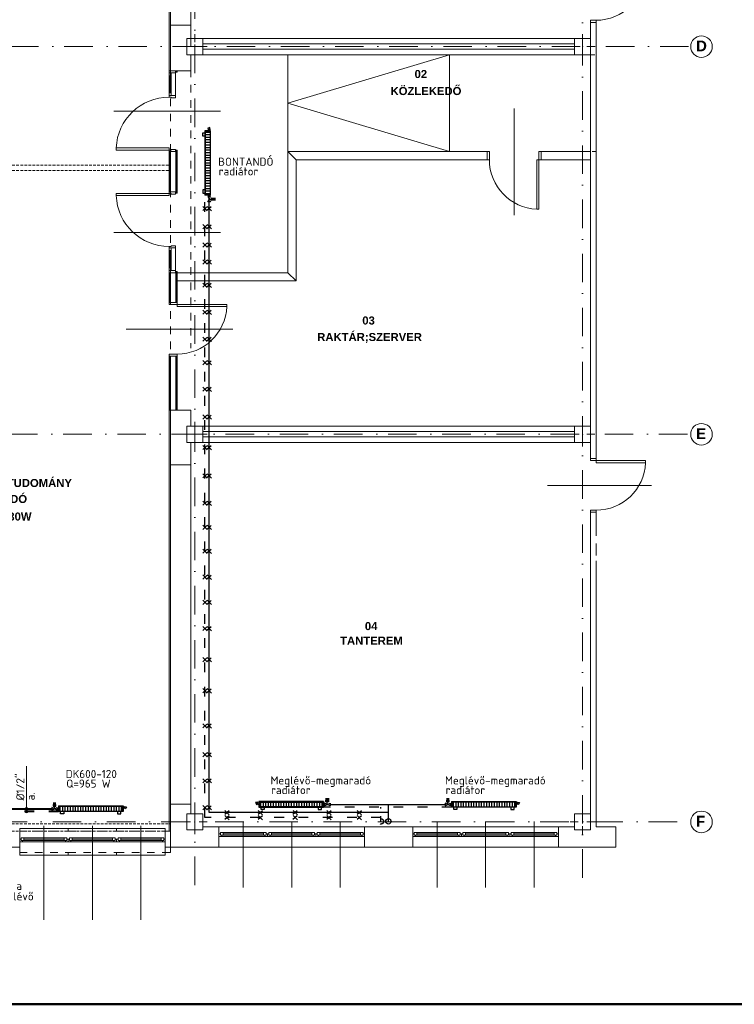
# Model space of a CAD drawing. Header units: millimetres. Extents: x 3987 to 44987, y -104035 to -70899.
# Tile 2 of 5: x 12553 to 25820, y -104035 to -85747. Entities that reach past the tile are written whole.
import ezdxf
from ezdxf.enums import TextEntityAlignment as Align

# ---------------------------------------------------------------- set-up
doc = ezdxf.new("R2010")
doc.units = ezdxf.units.MM
for name, pattern in [('ACAD_ISO03W100', [30, 12, -18]), ('Dashed', [282.222223, 141.111112, -141.111112]), ('Szaggatott', [282.222223, 141.111112, -141.111112]), ('Sűrű szaggatott', [75, 50, -25]), ('Tengelyvonal', [335.138881, 176.388884, -88.194442, 0, -70.555556]), ('XKITLINE01', [150, 75, -75])]:
    doc.linetypes.add(name, pattern=pattern)
for name, color, linetype, lineweight in [('alaprajz', 7, 'Continuous', 5), ('fűtés szöveg', 7, 'Continuous', 18), ('Fűtés-előremenő', 7, 'Continuous', 40), ('Fűtés-visszatérő', 7, 'ACAD_ISO03W100', 40), ('keret', 7, 'Continuous', 50)]:
    doc.layers.add(name, color=color, linetype=linetype, lineweight=lineweight)
doc.layers.add('radiátor', color=7, linetype='Continuous')
doc.styles.add('ELKÉSZÜLT_STÍLUS_2', font='arialbd.ttf')
doc.styles.add('ISO', font='isocpeur.ttf')

msp = doc.modelspace()

# ---------------------------------------------------------------- hatches: boundary and pattern name
at = {"layer": 'fűtés szöveg', "ltscale": 0.5}
h = msp.add_hatch(color=256, dxfattribs=at)
h.dxf.hatch_style = 1
h.paths.add_polyline_path([(12655, -100403, 1), (12703, -100403, 1)])
h = msp.add_hatch(color=256, dxfattribs=at)
h.dxf.hatch_style = 1
h.paths.add_polyline_path([(12655, -100456, 1), (12703, -100456, 1)])
at = {"layer": 'radiátor'}
for points in [[(16189, -89100), (16122, -89105), (16122, -89055), (16189, -89060)], [(18284, -100206), (18289, -100273), (18239, -100273), (18244, -100206)], [(20480, -100206), (20475, -100273), (20525, -100273), (20520, -100206)], [(13180, -100286), (13175, -100353), (13225, -100353), (13220, -100286)]]:
    msp.add_hatch(color=256, dxfattribs=at).paths.add_polyline_path(points)

# ---------------------------------------------------------------- linework, layer by layer
at = {"layer": 'alaprajz', "linetype": 'Tengelyvonal', "ltscale": 3}
for p, q in [((15803, -101820), (15803, -76900)), ((23003, -101683), (23003, -76900)), ((7347, -86247), (25010, -86247)), ((7327, -93447), (25010, -93447)), ((7133, -100647), (25010, -100647))]:
    msp.add_line(p, q, dxfattribs=at)
at = {"layer": 'alaprajz', "linetype": 'Continuous'}
for p, q in [((15328, -78877), (15328, -86697)), ((15353, -79547), (15353, -85847)), ((15733, -85847), (15733, -79547)), ((23153, -85797), (23153, -85757)), ((23153, -85757), (23253, -85757)), ((23253, -85757), (23253, -85797)), ((15353, -85847), (15353, -86697)), ((15733, -85847), (15353, -85847)), ((15733, -86097), (15733, -85847)), ((23253, -85797), (23153, -85797)), ((23153, -85797), (23153, -86097)), ((23253, -85797), (23153, -85797)), ((23253, -85797), (23153, -85797)), ((23253, -93897), (23253, -85797)), ((15953, -86097), (15653, -86097)), ((15653, -86097), (15653, -86397)), ((15953, -86097), (15653, -86097)), ((15653, -86097), (15653, -86397)), ((23153, -86097), (15713, -86097)), ((23153, -86097), (15733, -86097)), ((15803, -86167), (15803, -86017)), ((15803, -86167), (15803, -86017)), ((15953, -86397), (15953, -86097)), ((15953, -86397), (15953, -86097)), ((23153, -86097), (22853, -86097)), ((22853, -86097), (22853, -86397)), ((23003, -86167), (23003, -86017)), ((23153, -86397), (23153, -86097)), ((15723, -86247), (15573, -86247)), ((15723, -86247), (15573, -86247)), ((15883, -86247), (16033, -86247)), ((15883, -86247), (16033, -86247)), ((15953, -86197), (22853, -86197)), ((15953, -86197), (22853, -86197)), ((22853, -86297), (15953, -86297)), ((22853, -86297), (15953, -86297)), ((22923, -86247), (22773, -86247)), ((23083, -86247), (23233, -86247)), ((15653, -86397), (15953, -86397)), ((15653, -86397), (15953, -86397)), ((15733, -86697), (15733, -86397)), ((15803, -86327), (15803, -86477)), ((15803, -86327), (15803, -86477)), ((15953, -86397), (22853, -86397)), ((15953, -86397), (22853, -86397)), ((17533, -86397), (17533, -88197)), ((17533, -87297), (20533, -86397)), ((20533, -86397), (20533, -88197)), ((22853, -86397), (23153, -86397)), ((23003, -86327), (23003, -86477)), ((23153, -86397), (23153, -93297)), ((15328, -86697), (15341, -86697)), ((15328, -86737), (15328, -86697)), ((15328, -86697), (15443, -86697)), ((15328, -86697), (15341, -86697)), ((15328, -86787), (15328, -86737)), ((15328, -86737), (15368, -86737)), ((15443, -86737), (15328, -86737)), ((15328, -87107), (15328, -86787)), ((15328, -86787), (15368, -86787)), ((15368, -86787), (15328, -86787)), ((15341, -86697), (15353, -86697)), ((15341, -86697), (15353, -86697)), ((15348, -86787), (15348, -87107)), ((15353, -86697), (15443, -86697)), ((15353, -86697), (15733, -86697)), ((15353, -86697), (15443, -86697)), ((15368, -86737), (15368, -86787)), ((15368, -87157), (15368, -86737)), ((15368, -86737), (15443, -86737)), ((15368, -86787), (15368, -87107)), ((15443, -86697), (15443, -86709)), ((15453, -86697), (15443, -86697)), ((15443, -86697), (15443, -86737)), ((15443, -86709), (15443, -86722)), ((15466, -86709), (15443, -86709)), ((15478, -86722), (15443, -86722)), ((15443, -86737), (15443, -87157)), ((15443, -86737), (15443, -87197)), ((15466, -86697), (15466, -86709)), ((15478, -86697), (15478, -86722)), ((15368, -87107), (15328, -87107)), ((15328, -87157), (15328, -87107)), ((15328, -87107), (15368, -87107)), ((15368, -87157), (15328, -87157)), ((15328, -87185), (15328, -87157)), ((15328, -87157), (15443, -87157)), ((15368, -87185), (15328, -87185)), ((15368, -87107), (15368, -87157)), ((15443, -87157), (15368, -87157)), ((15368, -87197), (15368, -87185)), ((15443, -87197), (15368, -87197)), ((15373, -87132), (15373, -87132)), ((15443, -87157), (15443, -87197)), ((17533, -87297), (20533, -88197)), ((21733, -87397), (21733, -89376)), ((16278, -87447), (14299, -87447)), ((14344, -88169), (14344, -88129)), ((14344, -88129), (15328, -88129)), ((15328, -88129), (15328, -88169)), ((15328, -88169), (14344, -88169)), ((15328, -88197), (15328, -88169)), ((15328, -88169), (15368, -88169)), ((15328, -88197), (15341, -88197)), ((15328, -88197), (15328, -88947)), ((15443, -88197), (15328, -88197)), ((15328, -88197), (15341, -88197)), ((15341, -88947), (15341, -88197)), ((15341, -88197), (15353, -88197)), ((15341, -88197), (15353, -88197)), ((15353, -88947), (15353, -88197)), ((15353, -88197), (15443, -88197)), ((15353, -88197), (15443, -88197)), ((15368, -88169), (15368, -88157)), ((15368, -88157), (15443, -88157)), ((15443, -88157), (15443, -88197)), ((15478, -88172), (15443, -88172)), ((15443, -88184), (15443, -88172)), ((15466, -88184), (15443, -88184)), ((15443, -88197), (15443, -88184)), ((15453, -88197), (15443, -88197)), ((15453, -88947), (15453, -88197)), ((15466, -88197), (15466, -88184)), ((15466, -88947), (15466, -88197)), ((15478, -88197), (15478, -88172)), ((15478, -88947), (15478, -88197)), ((21233, -88197), (17533, -88197)), ((17533, -88197), (17533, -90447)), ((21233, -88347), (21233, -88197)), ((21233, -88197), (21273, -88197)), ((21233, -88347), (21233, -88197)), ((21233, -88347), (21233, -88197)), ((21273, -88197), (21273, -88347)), ((22193, -88347), (22193, -88197)), ((22193, -88197), (22233, -88197)), ((22233, -88347), (22233, -88197)), ((23153, -88197), (22233, -88197)), ((22233, -88197), (22233, -88347)), ((22233, -88347), (22233, -88197)), ((23153, -88347), (23153, -88197)), ((17683, -88347), (21233, -88347)), ((17683, -90597), (17683, -88347)), ((21273, -88347), (21233, -88347)), ((22153, -89267), (22153, -88347)), ((22153, -88347), (22193, -88347)), ((22233, -88347), (22193, -88347)), ((22193, -88347), (22193, -89267)), ((22233, -88347), (23153, -88347)), ((15328, -88975), (14344, -88975)), ((14344, -88975), (14344, -89015)), ((14344, -89015), (15328, -89015)), ((15328, -88947), (15341, -88947)), ((15328, -88947), (15328, -88975)), ((15443, -88947), (15328, -88947)), ((15328, -88947), (15341, -88947)), ((15328, -88975), (15368, -88975)), ((15328, -89015), (15328, -88975)), ((15341, -88947), (15353, -88947)), ((15341, -88947), (15353, -88947)), ((15353, -88947), (15443, -88947)), ((15353, -88947), (15443, -88947)), ((15368, -88975), (15368, -88987)), ((15368, -88987), (15443, -88987)), ((15443, -88947), (15443, -88959)), ((15453, -88947), (15443, -88947)), ((15443, -88987), (15443, -88947)), ((15443, -88959), (15443, -88972)), ((15466, -88959), (15443, -88959)), ((15478, -88972), (15443, -88972)), ((15466, -88947), (15466, -88959)), ((15478, -88947), (15478, -88972)), ((22193, -89267), (22153, -89267)), ((16278, -89697), (14299, -89697)), ((15368, -89959), (15328, -89959)), ((15328, -89959), (15328, -89987)), ((15443, -89947), (15368, -89947)), ((15368, -89947), (15368, -89959)), ((15443, -89987), (15443, -89947)), ((15443, -90407), (15443, -89947)), ((15368, -89987), (15328, -89987)), ((15328, -89987), (15328, -90037)), ((15328, -89987), (15443, -89987)), ((15368, -90037), (15328, -90037)), ((15328, -90037), (15328, -90357)), ((15328, -90037), (15368, -90037)), ((15348, -90357), (15348, -90037)), ((15368, -90037), (15368, -89987)), ((15443, -89987), (15368, -89987)), ((15368, -89987), (15368, -90407)), ((15368, -90357), (15368, -90037)), ((15443, -90407), (15443, -89987)), ((15328, -90357), (15368, -90357)), ((15368, -90357), (15328, -90357)), ((15328, -90357), (15328, -90407)), ((15328, -90407), (15368, -90407)), ((15443, -90407), (15328, -90407)), ((15328, -90407), (15328, -90447)), ((15328, -90447), (15341, -90447)), ((15328, -90447), (15328, -90997)), ((15328, -90447), (15443, -90447)), ((15328, -90447), (15341, -90447)), ((15341, -90997), (15341, -90447)), ((15341, -90447), (15353, -90447)), ((15341, -90447), (15353, -90447)), ((15353, -90997), (15353, -90447)), ((15353, -90447), (15443, -90447)), ((15353, -90447), (15443, -90447)), ((15368, -90407), (15368, -90357)), ((15368, -90407), (15443, -90407)), ((15443, -90447), (15443, -90407)), ((15478, -90422), (15443, -90422)), ((15443, -90434), (15443, -90422)), ((15466, -90434), (15443, -90434)), ((15443, -90447), (15443, -90434)), ((15453, -90447), (15443, -90447)), ((15453, -90997), (15453, -90447)), ((15466, -90447), (15466, -90434)), ((15466, -90997), (15466, -90447)), ((15478, -90447), (15478, -90422)), ((15478, -90997), (15478, -90447)), ((17533, -90447), (15478, -90447)), ((15478, -90447), (15478, -90597)), ((15478, -90597), (17683, -90597)), ((15341, -90997), (15328, -90997)), ((15328, -91037), (15328, -90997)), ((15328, -90997), (15478, -90997)), ((15341, -90997), (15328, -90997)), ((15478, -91037), (15328, -91037)), ((15353, -90997), (15341, -90997)), ((15353, -90997), (15341, -90997)), ((15453, -90997), (15353, -90997)), ((15453, -90997), (15353, -90997)), ((15466, -90997), (15453, -90997)), ((15466, -90997), (15453, -90997)), ((15478, -90997), (15466, -90997)), ((15478, -90997), (15466, -90997)), ((15478, -90997), (15478, -91037)), ((15478, -91037), (16398, -91037)), ((15478, -91077), (15478, -91037)), ((16398, -91037), (16398, -91077)), ((16398, -91077), (15478, -91077)), ((14528, -91497), (16507, -91497)), ((15328, -91997), (15328, -91957)), ((15328, -91957), (15478, -91957)), ((15478, -91957), (15478, -91997)), ((15341, -91997), (15328, -91997)), ((15328, -91997), (15328, -92997)), ((15478, -91997), (15328, -91997)), ((15341, -91997), (15328, -91997)), ((15341, -92997), (15341, -91997)), ((15353, -91997), (15341, -91997)), ((15353, -91997), (15341, -91997)), ((15353, -92997), (15353, -91997)), ((15453, -91997), (15353, -91997)), ((15453, -91997), (15353, -91997)), ((15453, -92997), (15453, -91997)), ((15466, -91997), (15453, -91997)), ((15466, -91997), (15453, -91997)), ((15466, -92997), (15466, -91997)), ((15478, -91997), (15466, -91997)), ((15478, -91997), (15466, -91997)), ((15478, -92997), (15478, -91997)), ((15328, -92997), (15478, -92997)), ((15328, -100817), (15328, -92997)), ((15353, -92997), (15353, -94017)), ((15733, -92997), (15353, -92997)), ((15661, -92991), (15661, -92991)), ((15715, -92993), (15715, -92993)), ((15733, -93297), (15733, -92997)), ((15803, -93367), (15803, -93217)), ((15803, -93367), (15803, -93217)), ((23003, -93367), (23003, -93217)), ((15723, -93447), (15573, -93447)), ((15723, -93447), (15573, -93447)), ((15953, -93297), (15653, -93297)), ((15653, -93297), (15653, -93597)), ((15953, -93297), (15653, -93297)), ((15653, -93297), (15653, -93597)), ((23153, -93297), (15733, -93297)), ((15883, -93447), (16033, -93447)), ((15883, -93447), (16033, -93447)), ((22853, -93297), (15953, -93297)), ((15953, -93597), (15953, -93297)), ((15953, -93597), (15953, -93297)), ((15953, -93397), (22853, -93397)), ((15953, -93397), (22853, -93397)), ((22923, -93447), (22773, -93447)), ((23153, -93297), (22853, -93297)), ((22853, -93297), (22853, -93597)), ((23083, -93447), (23233, -93447)), ((23153, -93597), (23153, -93297)), ((15653, -93597), (15953, -93597)), ((15653, -93597), (15953, -93597)), ((15733, -93597), (23153, -93597)), ((15733, -94017), (15733, -93597)), ((15803, -93527), (15803, -93677)), ((15803, -93527), (15803, -93677)), ((22853, -93497), (15953, -93497)), ((22853, -93497), (15953, -93497)), ((15953, -93597), (22853, -93597)), ((22853, -93597), (23153, -93597)), ((23003, -93527), (23003, -93677)), ((23153, -93597), (23153, -93897)), ((23253, -93897), (23153, -93897)), ((23153, -93937), (23153, -93897)), ((23153, -93897), (23253, -93897)), ((23253, -93897), (23153, -93897)), ((23253, -93937), (23153, -93937)), ((23253, -93897), (23253, -93937)), ((23253, -93937), (24173, -93937)), ((23253, -93977), (23253, -93937)), ((24173, -93977), (23253, -93977)), ((24173, -93937), (24173, -93977)), ((15353, -94017), (15353, -100317)), ((15733, -94017), (15353, -94017)), ((15733, -100317), (15733, -94017)), ((22353, -94397), (24282, -94397)), ((23153, -94897), (23153, -94857)), ((23153, -94857), (23253, -94857)), ((23253, -94897), (23153, -94897)), ((23153, -94897), (23153, -100497)), ((23253, -94897), (23153, -94897)), ((23253, -94897), (23153, -94897)), ((23253, -94857), (23253, -94897)), ((23253, -95335), (23253, -94897)), ((23253, -95697), (23253, -95476)), ((23253, -100737), (23253, -95797)), ((15353, -100317), (15353, -101117)), ((15733, -100317), (15353, -100317)), ((15733, -100497), (15733, -100317)), ((15953, -100497), (15653, -100497)), ((15653, -100497), (15653, -100797)), ((15953, -100497), (15653, -100497)), ((15653, -100497), (15653, -100797)), ((15803, -100567), (15803, -100417)), ((15803, -100567), (15803, -100417)), ((15953, -100797), (15953, -100497)), ((15953, -100797), (15953, -100497)), ((23153, -100497), (22853, -100497)), ((22853, -100497), (22853, -100797)), ((23003, -100567), (23003, -100417)), ((23153, -100797), (23153, -100497)), ((13003, -102467), (13003, -100717)), ((13903, -102467), (13903, -100717)), ((14803, -102467), (14803, -100717)), ((15353, -100667), (15353, -101117)), ((15723, -100647), (15573, -100647)), ((15723, -100647), (15573, -100647)), ((15803, -100727), (15803, -100877)), ((15803, -100727), (15803, -100877)), ((15883, -100647), (16033, -100647)), ((15883, -100647), (16033, -100647)), ((16253, -100737), (15953, -100737)), ((16253, -100867), (16253, -100737)), ((17153, -100737), (16253, -100737)), ((16703, -101867), (16703, -100637)), ((18053, -100737), (17153, -100737)), ((17603, -101867), (17603, -100637)), ((18953, -100737), (18053, -100737)), ((18503, -101867), (18503, -100637)), ((18953, -100867), (18953, -100737)), ((19853, -100737), (18953, -100737)), ((19853, -100867), (19853, -100737)), ((19853, -100737), (20753, -100737)), ((20303, -101867), (20303, -100637)), ((21653, -100737), (20753, -100737)), ((21203, -101867), (21203, -100637)), ((21653, -100737), (22553, -100737)), ((22103, -101867), (22103, -100637)), ((22553, -100867), (22553, -100737)), ((22853, -100737), (22553, -100737)), ((22923, -100647), (22773, -100647)), ((23003, -100727), (23003, -100877)), ((23083, -100647), (23233, -100647)), ((23623, -100737), (23253, -100737)), ((23623, -100867), (23623, -100737)), ((12553, -100817), (12553, -100767)), ((12553, -100767), (13453, -100767)), ((12553, -100967), (12553, -100817)), ((12578, -100942), (12628, -100942)), ((12578, -100992), (12578, -100942)), ((12628, -100942), (13378, -100942)), ((12628, -100942), (13378, -100942)), ((12628, -100942), (12628, -100992)), ((13378, -100992), (13378, -100942)), ((13378, -100942), (13428, -100942)), ((13428, -100942), (13428, -100992)), ((13453, -100767), (13453, -100817)), ((13453, -100817), (13453, -100767)), ((13453, -100767), (14353, -100767)), ((13478, -100942), (13528, -100942)), ((13478, -100992), (13478, -100942)), ((13528, -100942), (14278, -100942)), ((13528, -100942), (14278, -100942)), ((13528, -100942), (13528, -100992)), ((14278, -100992), (14278, -100942)), ((14278, -100942), (14328, -100942)), ((14328, -100942), (14328, -100992)), ((14353, -100767), (14353, -100817)), ((14353, -100817), (14353, -100767)), ((14353, -100767), (15253, -100767)), ((14378, -100942), (14428, -100942)), ((14378, -100992), (14378, -100942)), ((14428, -100942), (15178, -100942)), ((14428, -100942), (15178, -100942)), ((14428, -100942), (14428, -100992)), ((15178, -100992), (15178, -100942)), ((15178, -100942), (15228, -100942)), ((15228, -100942), (15228, -100992)), ((15253, -100767), (15253, -100817)), ((15253, -100967), (15253, -100817)), ((15353, -100817), (15253, -100817)), ((15353, -100817), (15353, -101117)), ((15653, -100797), (15953, -100797)), ((15653, -100797), (15953, -100797)), ((16253, -100917), (16253, -100867)), ((16278, -100867), (16253, -100867)), ((16253, -100917), (16253, -100867)), ((16253, -101117), (16253, -100917)), ((16253, -100917), (16303, -100917)), ((16328, -100842), (16278, -100842)), ((16278, -100842), (16278, -100892)), ((16278, -100892), (16278, -100867)), ((16303, -100892), (16278, -100892)), ((16278, -100892), (16328, -100892)), ((16303, -100917), (16303, -100892)), ((16303, -100917), (17103, -100917)), ((17078, -100842), (16328, -100842)), ((17078, -100842), (16328, -100842)), ((16328, -100892), (16328, -100842)), ((17078, -100867), (16328, -100867)), ((17078, -100892), (16328, -100892)), ((17128, -100842), (17078, -100842)), ((17078, -100842), (17078, -100892)), ((17078, -100892), (17128, -100892)), ((17128, -100892), (17103, -100892)), ((17103, -100892), (17103, -100917)), ((17103, -100917), (17153, -100917)), ((17128, -100892), (17128, -100842)), ((17153, -100867), (17128, -100867)), ((17128, -100867), (17128, -100892)), ((17153, -100917), (17153, -100867)), ((17178, -100867), (17153, -100867)), ((17153, -100917), (17153, -100867)), ((17153, -100917), (17203, -100917)), ((17228, -100842), (17178, -100842)), ((17178, -100842), (17178, -100892)), ((17178, -100892), (17178, -100867)), ((17203, -100892), (17178, -100892)), ((17178, -100892), (17228, -100892)), ((17203, -100917), (17203, -100892)), ((17203, -100917), (18003, -100917)), ((17978, -100842), (17228, -100842)), ((17978, -100842), (17228, -100842)), ((17228, -100892), (17228, -100842)), ((17978, -100867), (17228, -100867)), ((17978, -100892), (17228, -100892)), ((18028, -100842), (17978, -100842)), ((17978, -100842), (17978, -100892)), ((17978, -100892), (18028, -100892)), ((18028, -100892), (18003, -100892)), ((18003, -100892), (18003, -100917)), ((18003, -100917), (18053, -100917)), ((18028, -100892), (18028, -100842)), ((18053, -100867), (18028, -100867)), ((18028, -100867), (18028, -100892)), ((18053, -100917), (18053, -100867)), ((18078, -100867), (18053, -100867)), ((18053, -100917), (18053, -100867)), ((18053, -100917), (18103, -100917)), ((18128, -100842), (18078, -100842)), ((18078, -100842), (18078, -100892)), ((18078, -100892), (18078, -100867)), ((18103, -100892), (18078, -100892)), ((18078, -100892), (18128, -100892)), ((18103, -100917), (18103, -100892)), ((18103, -100917), (18903, -100917)), ((18878, -100842), (18128, -100842)), ((18878, -100842), (18128, -100842)), ((18128, -100892), (18128, -100842)), ((18878, -100867), (18128, -100867)), ((18878, -100892), (18128, -100892)), ((18928, -100842), (18878, -100842)), ((18878, -100842), (18878, -100892)), ((18878, -100892), (18928, -100892)), ((18928, -100892), (18903, -100892)), ((18903, -100892), (18903, -100917)), ((18903, -100917), (18953, -100917)), ((18928, -100892), (18928, -100842)), ((18953, -100867), (18928, -100867)), ((18928, -100867), (18928, -100892)), ((18953, -100917), (18953, -100867)), ((18953, -100917), (18953, -100867)), ((18953, -101117), (18953, -100917)), ((19853, -100917), (19853, -100867)), ((19853, -100867), (19878, -100867)), ((19853, -100917), (19853, -100867)), ((19853, -101117), (19853, -100917)), ((19903, -100917), (19853, -100917)), ((19878, -100842), (19928, -100842)), ((19878, -100892), (19878, -100842)), ((19878, -100867), (19878, -100892)), ((19878, -100892), (19903, -100892)), ((19928, -100892), (19878, -100892)), ((19903, -100892), (19903, -100917)), ((20703, -100917), (19903, -100917)), ((19928, -100842), (20678, -100842)), ((19928, -100842), (20678, -100842)), ((19928, -100842), (19928, -100892)), ((19928, -100867), (20678, -100867)), ((19928, -100892), (20678, -100892)), ((20678, -100892), (20678, -100842)), ((20678, -100842), (20728, -100842)), ((20728, -100892), (20678, -100892)), ((20703, -100917), (20703, -100892)), ((20703, -100892), (20728, -100892)), ((20753, -100917), (20703, -100917)), ((20728, -100842), (20728, -100892)), ((20728, -100892), (20728, -100867)), ((20728, -100867), (20753, -100867)), ((20778, -100867), (20753, -100867)), ((20753, -100917), (20753, -100867)), ((20753, -100917), (20753, -100867)), ((20753, -100917), (20803, -100917)), ((20828, -100842), (20778, -100842)), ((20778, -100842), (20778, -100892)), ((20778, -100892), (20778, -100867)), ((20803, -100892), (20778, -100892)), ((20778, -100892), (20828, -100892)), ((20803, -100917), (20803, -100892)), ((20803, -100917), (21603, -100917)), ((21578, -100842), (20828, -100842)), ((21578, -100842), (20828, -100842)), ((20828, -100892), (20828, -100842)), ((21578, -100867), (20828, -100867)), ((21578, -100892), (20828, -100892)), ((21628, -100842), (21578, -100842)), ((21578, -100842), (21578, -100892)), ((21578, -100892), (21628, -100892)), ((21628, -100892), (21603, -100892)), ((21603, -100892), (21603, -100917)), ((21603, -100917), (21653, -100917)), ((21628, -100892), (21628, -100842)), ((21653, -100867), (21628, -100867)), ((21628, -100867), (21628, -100892)), ((21653, -100867), (21678, -100867)), ((21653, -100917), (21653, -100867)), ((21653, -100917), (21653, -100867)), ((21703, -100917), (21653, -100917)), ((21678, -100842), (21728, -100842)), ((21678, -100892), (21678, -100842)), ((21678, -100867), (21678, -100892)), ((21678, -100892), (21703, -100892)), ((21728, -100892), (21678, -100892)), ((21703, -100892), (21703, -100917)), ((22503, -100917), (21703, -100917)), ((21728, -100842), (22478, -100842)), ((21728, -100842), (22478, -100842)), ((21728, -100842), (21728, -100892)), ((21728, -100867), (22478, -100867)), ((21728, -100892), (22478, -100892)), ((22478, -100892), (22478, -100842)), ((22478, -100842), (22528, -100842)), ((22528, -100892), (22478, -100892)), ((22503, -100917), (22503, -100892)), ((22503, -100892), (22528, -100892)), ((22553, -100917), (22503, -100917)), ((22528, -100842), (22528, -100892)), ((22528, -100892), (22528, -100867)), ((22528, -100867), (22553, -100867)), ((22553, -100917), (22553, -100867)), ((22553, -100917), (22553, -100867)), ((22553, -101117), (22553, -100917)), ((22853, -100797), (23153, -100797)), ((23623, -100917), (23623, -100867)), ((23623, -101117), (23623, -100917)), ((11653, -101117), (12553, -101117)), ((12553, -101017), (12553, -100967)), ((12553, -100967), (12578, -100967)), ((12553, -101017), (12553, -100967)), ((12553, -101117), (12553, -101017)), ((12603, -101017), (12553, -101017)), ((12553, -101217), (12553, -101117)), ((12578, -100967), (12578, -100992)), ((12578, -100992), (12603, -100992)), ((12628, -100992), (12578, -100992)), ((12603, -100992), (12603, -101017)), ((13403, -101017), (12603, -101017)), ((12628, -100967), (13378, -100967)), ((12628, -100992), (13378, -100992)), ((13428, -100992), (13378, -100992)), ((13403, -101017), (13403, -100992)), ((13403, -100992), (13428, -100992)), ((13453, -101017), (13403, -101017)), ((13428, -100992), (13428, -100967)), ((13428, -100967), (13453, -100967)), ((13453, -101017), (13453, -100967)), ((13453, -100967), (13478, -100967)), ((13453, -101017), (13453, -100967)), ((13503, -101017), (13453, -101017)), ((13478, -100967), (13478, -100992)), ((13478, -100992), (13503, -100992)), ((13528, -100992), (13478, -100992)), ((13503, -100992), (13503, -101017)), ((14303, -101017), (13503, -101017)), ((13528, -100967), (14278, -100967)), ((13528, -100992), (14278, -100992)), ((14328, -100992), (14278, -100992)), ((14303, -101017), (14303, -100992)), ((14303, -100992), (14328, -100992)), ((14353, -101017), (14303, -101017)), ((14328, -100992), (14328, -100967)), ((14328, -100967), (14353, -100967)), ((14353, -101017), (14353, -100967)), ((14353, -100967), (14378, -100967)), ((14353, -101017), (14353, -100967)), ((14403, -101017), (14353, -101017)), ((14378, -100967), (14378, -100992)), ((14378, -100992), (14403, -100992)), ((14428, -100992), (14378, -100992)), ((14403, -100992), (14403, -101017)), ((15203, -101017), (14403, -101017)), ((14428, -100967), (15178, -100967)), ((14428, -100992), (15178, -100992)), ((15228, -100992), (15178, -100992)), ((15203, -101017), (15203, -100992)), ((15203, -100992), (15228, -100992)), ((15253, -101017), (15203, -101017)), ((15228, -100992), (15228, -100967)), ((15228, -100967), (15253, -100967)), ((15253, -101017), (15253, -100967)), ((15253, -101017), (15253, -100967)), ((15253, -101117), (15253, -101017)), ((15253, -101118), (15254, -101117)), ((15253, -101117), (15353, -101117)), ((15253, -101217), (15253, -101117)), ((15353, -101117), (16253, -101117)), ((15353, -101117), (15353, -101217)), ((17153, -101117), (16253, -101117)), ((18053, -101117), (17153, -101117)), ((18953, -101117), (18053, -101117)), ((18953, -101117), (19853, -101117)), ((19853, -101117), (20753, -101117)), ((21653, -101117), (20753, -101117)), ((21653, -101117), (22553, -101117)), ((22553, -101117), (23623, -101117)), ((12553, -101217), (12553, -101267)), ((12553, -101267), (13453, -101267)), ((13453, -101267), (13453, -101217)), ((13453, -101217), (13453, -101267)), ((13453, -101267), (14353, -101267)), ((14353, -101267), (14353, -101217)), ((14353, -101217), (14353, -101267)), ((14353, -101267), (15253, -101267)), ((15253, -101217), (15353, -101217)), ((15253, -101267), (15253, -101217))]:
    msp.add_line(p, q, dxfattribs=at)
at = {"layer": 'alaprajz', "linetype": 'Dashed'}
for p, q in [((15733, -85547), (15733, -91847)), ((15353, -92997), (15353, -86697))]:
    msp.add_line(p, q, dxfattribs=at)
at = {"layer": 'alaprajz', "linetype": 'XKITLINE01'}
for p, q in [((23153, -88197), (23153, -86397)), ((23153, -86397), (23253, -86397)), ((23253, -86397), (23253, -88197)), ((23253, -88197), (23153, -88197))]:
    msp.add_line(p, q, dxfattribs=at)
at = {"layer": 'alaprajz'}
for p, q in [((17533, -88197), (17683, -88347)), ((21233, -88197), (17533, -88197)), ((17683, -88347), (17533, -88197)), ((17533, -88197), (17533, -90447)), ((21233, -88347), (21233, -88197)), ((23153, -88197), (22233, -88197)), ((22233, -88197), (22233, -88347)), ((23153, -88347), (23153, -88197)), ((17683, -88347), (21233, -88347)), ((17683, -90597), (17683, -88347)), ((22233, -88347), (23153, -88347)), ((17533, -90447), (15478, -90447)), ((15478, -90447), (15478, -90597)), ((17533, -90447), (17683, -90597)), ((17683, -90597), (17533, -90447)), ((15478, -90597), (17683, -90597))]:
    msp.add_line(p, q, dxfattribs=at)
at = {"layer": 'alaprajz', "linetype": 'Sűrű szaggatott'}
for p, q in [((8440, -88449), (15353, -88449)), ((8440, -88549), (15353, -88549)), ((8433, -100682), (15353, -100682)), ((8433, -100817), (15353, -100817))]:
    msp.add_line(p, q, dxfattribs=at)
at = {"layer": 'alaprajz', "linetype": 'Szaggatott'}
for p, q in [((12553, -100817), (13453, -100817)), ((13453, -100817), (14353, -100817)), ((14353, -100817), (15253, -100817)), ((12553, -101217), (13453, -101217)), ((13453, -101217), (14353, -101217)), ((14353, -101217), (15253, -101217))]:
    msp.add_line(p, q, dxfattribs=at)
at = {"layer": 'alaprajz', "linetype": 'Continuous'}
for centre in [(25210, -86247), (25210, -93447), (25210, -100647)]:
    msp.add_circle(centre, 200, dxfattribs=at)
at = {"layer": 'alaprajz', "linetype": 'Continuous', "extrusion": (0, 0, -1)}
for centre, major_axis, start_param, end_param in [((23253, -84837), (-651, 651), 2.399686, 3.926991), ((15328, -88169), (696, 696), 3.967652, 5.497787), ((22193, -88347), (-651, 651), 3.970483, 5.497787), ((15478, -91037), (-651, 651), 2.399686, 3.926991), ((23253, -93937), (-651, 651), 2.399686, 3.926991)]:
    msp.add_ellipse(centre, major_axis=major_axis, ratio=1, start_param=start_param, end_param=end_param, dxfattribs=at)
at = {"layer": 'alaprajz', "linetype": 'Continuous'}
msp.add_ellipse((15328, -88975), major_axis=(-696, 696), ratio=1, start_param=0.82606, end_param=2.356194, dxfattribs=at)
for p in [(15803, -86247), (15803, -86247), (23003, -86247), (15803, -93447), (15803, -93447), (23003, -93447), (15803, -100647), (15803, -100647), (23003, -100647)]:
    msp.add_point(p, dxfattribs=at)
at = {"layer": 'fűtés szöveg', "ltscale": 0.5}
msp.add_line((12679, -100456), (12679, -99613), dxfattribs=at)
for centre in [(12679, -100403), (12679, -100456)]:
    msp.add_circle(centre, 24.4, dxfattribs=at)
at = {"layer": 'Fűtés-előremenő', "lineweight": -3}
for p, q in [((16072, -89030), (16072, -89009)), ((16030, -89222), (15950, -89292)), ((15953, -89214), (16033, -89295)), ((16110, -89222), (16030, -89292)), ((16033, -89214), (16113, -89295)), ((16072, -100474), (16072, -89130)), ((16030, -89561), (15950, -89631)), ((15953, -89553), (16033, -89633)), ((16110, -89561), (16030, -89631)), ((16033, -89553), (16113, -89633)), ((16030, -89899), (15950, -89969)), ((15953, -89891), (16033, -89971)), ((16110, -89899), (16030, -89969)), ((16033, -89891), (16113, -89971)), ((16030, -90216), (15950, -90287)), ((15953, -90208), (16033, -90289)), ((16110, -90216), (16030, -90287)), ((16033, -90208), (16113, -90289)), ((16030, -90646), (15950, -90717)), ((15953, -90638), (16033, -90719)), ((16110, -90646), (16030, -90717)), ((16033, -90638), (16113, -90719)), ((16030, -91148), (15950, -91218)), ((15953, -91140), (16033, -91221)), ((16110, -91148), (16030, -91218)), ((16033, -91140), (16113, -91221)), ((16030, -91650), (15950, -91721)), ((15953, -91643), (16033, -91723)), ((16110, -91650), (16030, -91721)), ((16033, -91643), (16113, -91723)), ((16030, -92085), (15950, -92155)), ((15953, -92077), (16033, -92158)), ((16110, -92085), (16030, -92155)), ((16033, -92077), (16113, -92158)), ((16030, -92579), (15950, -92649)), ((15953, -92571), (16033, -92652)), ((16110, -92579), (16030, -92649)), ((16033, -92571), (16113, -92652)), ((16030, -93094), (15950, -93164)), ((15953, -93086), (16033, -93167)), ((16110, -93094), (16030, -93164)), ((16033, -93086), (16113, -93167)), ((16030, -93663), (15950, -93733)), ((15953, -93655), (16033, -93736)), ((16110, -93663), (16030, -93733)), ((16033, -93655), (16113, -93736)), ((15953, -94181), (16033, -94261)), ((16033, -94181), (16113, -94261)), ((16030, -94189), (15950, -94259)), ((16110, -94189), (16030, -94259)), ((16030, -94696), (15950, -94766)), ((15953, -94688), (16033, -94769)), ((16110, -94696), (16030, -94766)), ((16033, -94688), (16113, -94769)), ((16030, -95143), (15950, -95213)), ((15953, -95135), (16033, -95216)), ((16110, -95143), (16030, -95213)), ((16033, -95135), (16113, -95216)), ((16030, -95587), (15950, -95657)), ((15953, -95579), (16033, -95660)), ((16110, -95587), (16030, -95657)), ((16033, -95579), (16113, -95660)), ((16030, -96069), (15950, -96139)), ((15953, -96061), (16033, -96142)), ((16110, -96069), (16030, -96139)), ((16033, -96061), (16113, -96142)), ((16030, -96536), (15950, -96606)), ((15953, -96528), (16033, -96609)), ((16110, -96536), (16030, -96606)), ((16033, -96528), (16113, -96609)), ((16030, -97023), (15950, -97094)), ((15953, -97015), (16033, -97096)), ((16110, -97023), (16030, -97094)), ((16033, -97015), (16113, -97096)), ((16030, -97601), (15950, -97672)), ((15953, -97594), (16033, -97674)), ((16110, -97601), (16030, -97672)), ((16033, -97594), (16113, -97674)), ((16030, -98180), (15950, -98250)), ((15953, -98172), (16033, -98253)), ((16110, -98180), (16030, -98250)), ((16033, -98172), (16113, -98253)), ((16030, -98831), (15950, -98902)), ((15953, -98823), (16033, -98904)), ((16110, -98831), (16030, -98902)), ((16033, -98823), (16113, -98904)), ((16030, -99366), (15950, -99437)), ((15953, -99359), (16033, -99439)), ((16110, -99366), (16030, -99437)), ((16033, -99359), (16113, -99439)), ((16030, -99851), (15950, -99922)), ((15953, -99844), (16033, -99924)), ((16110, -99851), (16030, -99922)), ((16033, -99844), (16113, -99924)), ((16030, -100350), (15950, -100421)), ((15953, -100342), (16033, -100423)), ((16110, -100350), (16030, -100421)), ((16033, -100342), (16113, -100423)), ((18214, -100323), (18193, -100323)), ((18314, -100323), (20450, -100323)), ((19398, -100638), (19398, -100323)), ((20550, -100323), (20571, -100323)), ((19398, -100474), (16072, -100474)), ((16439, -100442), (16359, -100512)), ((16439, -100534), (16359, -100604)), ((16362, -100434), (16442, -100515)), ((16362, -100526), (16442, -100607)), ((17058, -100442), (16978, -100512)), ((17058, -100534), (16978, -100604)), ((16981, -100434), (17061, -100515)), ((16981, -100526), (17061, -100607)), ((17705, -100442), (17624, -100512)), ((17705, -100534), (17624, -100604)), ((17627, -100434), (17708, -100515)), ((17627, -100526), (17708, -100607)), ((18333, -100442), (18253, -100512)), ((18333, -100534), (18253, -100604)), ((18255, -100434), (18336, -100515)), ((18255, -100526), (18336, -100607)), ((18897, -100442), (18816, -100512)), ((18897, -100534), (18816, -100604)), ((18819, -100434), (18900, -100515)), ((18819, -100526), (18900, -100607))]:
    msp.add_line(p, q, dxfattribs=at)
at = {"layer": 'Fűtés-előremenő'}
for p, q in [((11014, -100403), (13150, -100403)), ((13250, -100403), (13271, -100403))]:
    msp.add_line(p, q, dxfattribs=at)
at = {"layer": 'Fűtés-előremenő', "lineweight": -3}
msp.add_circle((19398, -100638), 49.5, dxfattribs=at)
at = {"layer": 'Fűtés-visszatérő', "lineweight": -3, "ltscale": 15}
for p, q in [((15992, -100566), (15992, -89009)), ((20571, -100376), (18193, -100376)), ((19260, -100566), (15992, -100566))]:
    msp.add_line(p, q, dxfattribs=at)
at = {"layer": 'Fűtés-visszatérő', "lineweight": -3, "ltscale": 8}
msp.add_line((19260, -100638), (19260, -100376), dxfattribs=at)
at = {"layer": 'Fűtés-visszatérő', "ltscale": 15}
msp.add_line((13271, -100456), (10893, -100456), dxfattribs=at)
at = {"layer": 'Fűtés-visszatérő', "lineweight": -3, "ltscale": 8}
msp.add_circle((19260, -100638), 49.5, dxfattribs=at)
at = {"layer": 'keret'}
msp.add_line((44987, -104035), (3987, -104035), dxfattribs=at)
at = {"layer": 'radiátor', "linetype": 'ByBlock'}
for p, q in [((16065, -87782), (16045, -87809)), ((15952, -87909), (15952, -87849)), ((15952, -87849), (15992, -87849)), ((15992, -87909), (15952, -87909)), ((15992, -87809), (15992, -89009)), ((16098, -87809), (15992, -87809)), ((16098, -87809), (15992, -87809)), ((16098, -87809), (15992, -87809)), ((16002, -88999), (16002, -87819)), ((16088, -87819), (16088, -88999)), ((16098, -89009), (16098, -87809)), ((15952, -88909), (15952, -88969)), ((15992, -88909), (15952, -88909)), ((15952, -88969), (15992, -88969)), ((16098, -89009), (15992, -89009)), ((16088, -88999), (16002, -88999)), ((13271, -100350), (14471, -100350)), ((13271, -100350), (13271, -100456)), ((14461, -100360), (13281, -100360)), ((13281, -100360), (13281, -100446)), ((14471, -100350), (14471, -100456)), ((14471, -100350), (14471, -100456)), ((14471, -100350), (14471, -100456)), ((14499, -100384), (14471, -100403)), ((16965, -100304), (16993, -100323)), ((18193, -100270), (16993, -100270)), ((16993, -100270), (16993, -100376)), ((16993, -100270), (16993, -100376)), ((16993, -100270), (16993, -100376)), ((16993, -100376), (18193, -100376)), ((17003, -100280), (18183, -100280)), ((18183, -100366), (17003, -100366)), ((17033, -100416), (17033, -100376)), ((17093, -100376), (17093, -100416)), ((18093, -100376), (18093, -100416)), ((18153, -100416), (18153, -100376)), ((18183, -100280), (18183, -100366)), ((18193, -100270), (18193, -100376)), ((20571, -100270), (21771, -100270)), ((20571, -100270), (20571, -100376)), ((21771, -100376), (20571, -100376)), ((21761, -100280), (20581, -100280)), ((20581, -100280), (20581, -100366)), ((20581, -100366), (21761, -100366)), ((20611, -100416), (20611, -100376)), ((20671, -100376), (20671, -100416)), ((21671, -100376), (21671, -100416)), ((21731, -100416), (21731, -100376)), ((21771, -100270), (21771, -100376)), ((21771, -100270), (21771, -100376)), ((21771, -100270), (21771, -100376)), ((21799, -100304), (21771, -100323)), ((14471, -100456), (13271, -100456)), ((13281, -100446), (14461, -100446)), ((13311, -100496), (13311, -100456)), ((13371, -100496), (13311, -100496)), ((13371, -100456), (13371, -100496)), ((14371, -100456), (14371, -100496)), ((14371, -100496), (14431, -100496)), ((14431, -100496), (14431, -100456)), ((17093, -100416), (17033, -100416)), ((18093, -100416), (18153, -100416)), ((20671, -100416), (20611, -100416)), ((21671, -100416), (21731, -100416))]:
    msp.add_line(p, q, dxfattribs=at)
at = {"layer": 'radiátor'}
for p, q in [((16002, -87819), (16088, -87819)), ((16097, -89030), (16047, -89030)), ((16047, -89030), (16072, -89080)), ((16072, -89080), (16097, -89030)), ((16122, -89105), (16122, -89055)), ((16122, -89055), (16189, -89060)), ((16047, -89130), (16072, -89080)), ((16097, -89130), (16047, -89130)), ((16072, -89080), (16097, -89130)), ((16072, -89080), (16122, -89080)), ((16122, -89080), (16147, -89080)), ((16189, -89100), (16122, -89105)), ((18239, -100273), (18244, -100206)), ((18284, -100206), (18289, -100273)), ((20480, -100206), (20475, -100273)), ((20525, -100273), (20520, -100206)), ((13150, -100378), (13150, -100428)), ((13200, -100403), (13150, -100378)), ((13180, -100286), (13175, -100353)), ((13175, -100353), (13225, -100353)), ((13200, -100353), (13200, -100328)), ((13200, -100403), (13200, -100353)), ((13200, -100403), (13250, -100378)), ((13225, -100353), (13220, -100286)), ((13250, -100378), (13250, -100428)), ((14461, -100446), (14461, -100360)), ((17003, -100366), (17003, -100280)), ((18214, -100298), (18214, -100348)), ((18264, -100323), (18214, -100298)), ((18214, -100348), (18264, -100323)), ((18289, -100273), (18239, -100273)), ((18264, -100273), (18264, -100248)), ((18264, -100323), (18264, -100273)), ((18264, -100323), (18314, -100298)), ((18314, -100348), (18264, -100323)), ((18314, -100298), (18314, -100348)), ((20450, -100298), (20450, -100348)), ((20500, -100323), (20450, -100298)), ((20450, -100348), (20500, -100323)), ((20475, -100273), (20525, -100273)), ((20500, -100273), (20500, -100248)), ((20500, -100323), (20500, -100273)), ((20500, -100323), (20550, -100298)), ((20550, -100348), (20500, -100323)), ((20550, -100298), (20550, -100348)), ((21761, -100366), (21761, -100280)), ((13150, -100428), (13200, -100403)), ((13250, -100428), (13200, -100403))]:
    msp.add_line(p, q, dxfattribs=at)
at = {"layer": 'radiátor', "linetype": 'Continuous'}
for p, q in [((16088, -87842), (16002, -87842)), ((16088, -87886), (16002, -87886)), ((16088, -87934), (16002, -87934)), ((16088, -87981), (16002, -87981)), ((16088, -88029), (16002, -88029)), ((16088, -88029), (16002, -88029)), ((16088, -88076), (16002, -88076)), ((16088, -88124), (16002, -88124)), ((16088, -88172), (16002, -88172)), ((16088, -88219), (16002, -88219)), ((16088, -88267), (16002, -88267)), ((16088, -88267), (16002, -88267)), ((16088, -88315), (16002, -88315)), ((16088, -88362), (16002, -88362)), ((16088, -88410), (16002, -88410)), ((16088, -88457), (16002, -88457)), ((16088, -88505), (16002, -88505)), ((16088, -88553), (16002, -88553)), ((16088, -88600), (16002, -88600)), ((16088, -88648), (16002, -88648)), ((16088, -88696), (16002, -88696)), ((16088, -88743), (16002, -88743)), ((16088, -88791), (16002, -88791)), ((16088, -88838), (16002, -88838)), ((16088, -88886), (16002, -88886)), ((16088, -88934), (16002, -88934)), ((16088, -88981), (16002, -88981)), ((13299, -100360), (13299, -100446)), ((13347, -100360), (13347, -100446)), ((13394, -100360), (13394, -100446)), ((13442, -100360), (13442, -100446)), ((13489, -100360), (13489, -100446)), ((13537, -100360), (13537, -100446)), ((13585, -100360), (13585, -100446)), ((13632, -100360), (13632, -100446)), ((13680, -100360), (13680, -100446)), ((13728, -100360), (13728, -100446)), ((13775, -100360), (13775, -100446)), ((13823, -100360), (13823, -100446)), ((13870, -100360), (13870, -100446)), ((13918, -100360), (13918, -100446)), ((13966, -100360), (13966, -100446)), ((14013, -100360), (14013, -100446)), ((14013, -100360), (14013, -100446)), ((14061, -100360), (14061, -100446)), ((14109, -100360), (14109, -100446)), ((14156, -100360), (14156, -100446)), ((14204, -100360), (14204, -100446)), ((14251, -100360), (14251, -100446)), ((14251, -100360), (14251, -100446)), ((14299, -100360), (14299, -100446)), ((14347, -100360), (14347, -100446)), ((14394, -100360), (14394, -100446)), ((14438, -100360), (14438, -100446)), ((17026, -100280), (17026, -100366)), ((17070, -100280), (17070, -100366)), ((17117, -100280), (17117, -100366)), ((17165, -100280), (17165, -100366)), ((17212, -100280), (17212, -100366)), ((17212, -100280), (17212, -100366)), ((17260, -100280), (17260, -100366)), ((17308, -100280), (17308, -100366)), ((17355, -100280), (17355, -100366)), ((17403, -100280), (17403, -100366)), ((17451, -100280), (17451, -100366)), ((17451, -100280), (17451, -100366)), ((17498, -100280), (17498, -100366)), ((17546, -100280), (17546, -100366)), ((17593, -100280), (17593, -100366)), ((17641, -100280), (17641, -100366)), ((17689, -100280), (17689, -100366)), ((17736, -100280), (17736, -100366)), ((17784, -100280), (17784, -100366)), ((17832, -100280), (17832, -100366)), ((17879, -100280), (17879, -100366)), ((17927, -100280), (17927, -100366)), ((17974, -100280), (17974, -100366)), ((18022, -100280), (18022, -100366)), ((18070, -100280), (18070, -100366)), ((18117, -100280), (18117, -100366)), ((18165, -100280), (18165, -100366)), ((20599, -100280), (20599, -100366)), ((20647, -100280), (20647, -100366)), ((20694, -100280), (20694, -100366)), ((20742, -100280), (20742, -100366)), ((20789, -100280), (20789, -100366)), ((20837, -100280), (20837, -100366)), ((20885, -100280), (20885, -100366)), ((20932, -100280), (20932, -100366)), ((20980, -100280), (20980, -100366)), ((21028, -100280), (21028, -100366)), ((21075, -100280), (21075, -100366)), ((21123, -100280), (21123, -100366)), ((21170, -100280), (21170, -100366)), ((21218, -100280), (21218, -100366)), ((21266, -100280), (21266, -100366)), ((21313, -100280), (21313, -100366)), ((21313, -100280), (21313, -100366)), ((21361, -100280), (21361, -100366)), ((21409, -100280), (21409, -100366)), ((21456, -100280), (21456, -100366)), ((21504, -100280), (21504, -100366)), ((21551, -100280), (21551, -100366)), ((21551, -100280), (21551, -100366)), ((21599, -100280), (21599, -100366)), ((21647, -100280), (21647, -100366)), ((21694, -100280), (21694, -100366)), ((21738, -100280), (21738, -100366))]:
    msp.add_line(p, q, dxfattribs=at)
at = {"layer": 'radiátor', "linetype": 'ByBlock'}
for points in [[(16041, -87771), (16088, -87793), (16080, -87747)], [(14510, -100407), (14488, -100360), (14533, -100368)], [(16954, -100327), (16976, -100280), (16931, -100288)], [(21810, -100327), (21788, -100280), (21833, -100288)]]:
    msp.add_lwpolyline(points, close=True, dxfattribs=at)

# ---------------------------------------------------------------- texts
at = {"layer": 'alaprajz', "style": 'ELKÉSZÜLT_STÍLUS_2'}
for s, height, p in [('D', 200, (25109, -86334)), ('02', 150, (19884, -86831)), ('03', 150, (18913, -91409)), ('E', 200, (25109, -93534)), ('04', 150, (18961, -97085)), ('F', 200, (25109, -100734))]:
    msp.add_text(s, height=height, dxfattribs=at).set_placement(p)
for tag, p in [('KÖZLEKEDŐ', (19438, -87192)), ('RAKTÁR;SZERVER', (18076, -91761)), ('TERMÉSZETTUDOMÁNY', (11044, -94472)), ('ELŐADÓ', (11794, -94769)), ('TANTEREM', (18501, -97400))]:
    msp.add_attdef(tag, text='', height=150, dxfattribs=at).set_placement(p, align=Align.BOTTOM_LEFT)
at = {"layer": 'fűtés szöveg', "ltscale": 0.5, "style": 'ISO'}
for s, p in [('BONTANDÓ', (16237, -88460)), ('radiátor', (16248, -88639)), ('DK600-120', (13407, -99832)), ('Meglévő-megmaradó', (17209, -99951)), ('Meglévő-megmaradó', (20449, -99951)), ('Q=965 W', (13418, -100010)), ('radiátor', (17220, -100130)), ('radiátor', (20460, -100130)), ('Csatlakozás a ', (11311, -101910)), ('földszinten lévő', (11311, -102105))]:
    msp.add_text(s, height=150, dxfattribs=at).set_placement(p)
at = {"layer": 'fűtés szöveg', "style": 'ELKÉSZÜLT_STÍLUS_2'}
msp.add_text('Q(T)=3430W', height=150, dxfattribs=at).set_placement((11556, -95050))
at = {"layer": 'fűtés szöveg', "ltscale": 0.5, "style": 'ISO'}
for s, p in [('%%C1/2"', (12639, -100248)), ('a.', (12831, -100248))]:
    msp.add_text(s, height=150, rotation=90, dxfattribs=at).set_placement(p)

doc.saveas('drawing.dxf')
